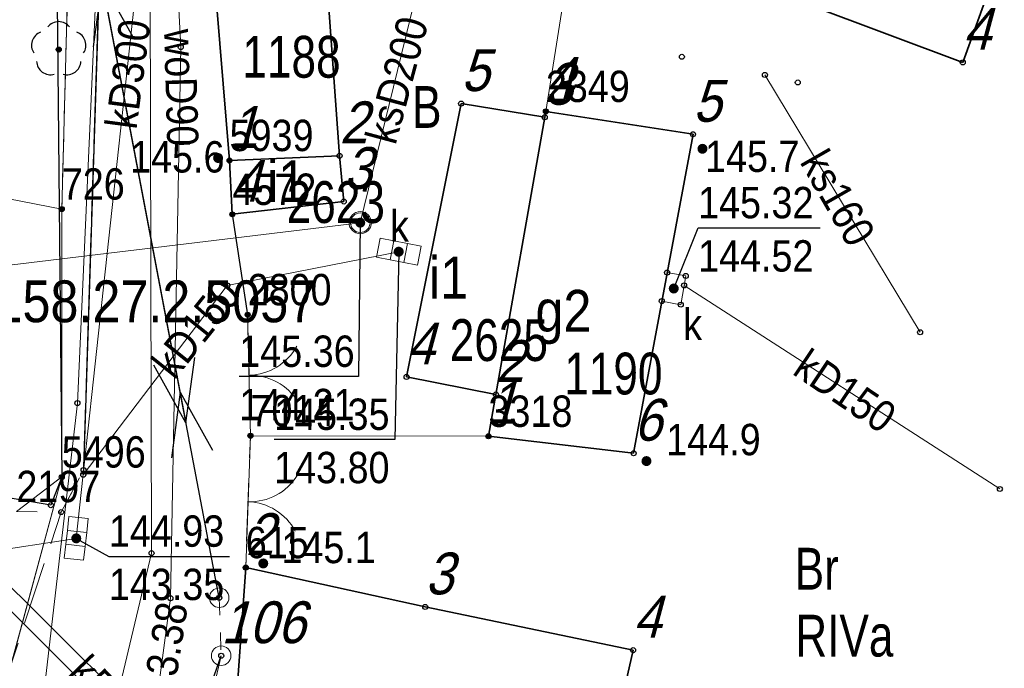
# Model space of a CAD drawing. Header units: metres. Extents: x 5548743 to 5556416, y 5707500 to 5714000.
# Tile 192 of 244: x 5554547 to 5554582, y 5710357 to 5710380. Entities that reach past the tile are written whole.
import ezdxf
from ezdxf.enums import TextEntityAlignment as Align

# ---------------------------------------------------------------- set-up
doc = ezdxf.new("R2010")
doc.units = ezdxf.units.M
for name, pattern in [('1.5_0.75', [2.25, 1.5, -0.75]), ('2.25_0.75', [3, 2.25, -0.75]), ('219-1000', [0]), ('otob_1000', [0]), ('suep_nn_1000', [0]), ('supp_1000', [1.25, 0.625, -0.625])]:
    doc.linetypes.add(name, pattern=pattern)
doc.layers.get('0').update_dxf_attribs({"color": 2, "lineweight": 5})
doc.styles.get("Standard").update_dxf_attribs({"font": 'Working1250', "width": 0.75})
doc.linetypes.add('902-1000', pattern='A,5,0,[1,ksztalty.shx,S=1,R=0,X=0,Y=0],5', length=10)

# ---------------------------------------------------------------- blocks, each defined once
blk = doc.blocks.new('PUNKTBUD')
at = {"color": 0}
blk.add_circle((0, 0), 0.09, dxfattribs=at)
blk = doc.blocks.new('203')
at = {"linetype": 'Continuous', "lineweight": 0}
h = blk.add_hatch(color=0, dxfattribs=at)
edge = h.paths.add_edge_path()
edge.add_arc((0, 0), 0.09, 0, 360)
blk = doc.blocks.new('PW01')
at = {"linetype": 'Continuous', "lineweight": 13}
h = blk.add_hatch(color=0, dxfattribs=at)
edge = h.paths.add_edge_path()
edge.add_arc((0, 0), 0.18, 0, 360)
blk = doc.blocks.new('SUEP1')
at = {"color": 0, "linetype": 'Continuous'}
for p, q in [((7.5, 0), (5.25, 0.75)), ((22.5, 0), (20.25, 0.75)), ((0, 0), (7.5, 0)), ((7.5, 0), (5.25, -0.75)), ((7.5, 0), (22.5, 0)), ((22.5, 0), (20.25, -0.75))]:
    blk.add_line(p, q, dxfattribs=at)
blk = doc.blocks.new('OP021')
at = {"linetype": 'Continuous', "lineweight": 13}
h = blk.add_hatch(color=0, dxfattribs=at)
edge = h.paths.add_edge_path()
edge.add_arc((0, 0), 0.1, 0, 360)
at = {"color": 0, "linetype": 'Continuous', "lineweight": -3}
for centre, start, end in [((0, 0.5), 38.316, 141.684), ((-0.476, 0.154), 110.388, 213.756), ((0.476, 0.154), 326.244, 69.612), ((-0.294, -0.404), 182.272, 285.64), ((0.294, -0.404), 254.36, 357.728), ((0.294, -0.404), 254.36, 357.728)]:
    blk.add_arc(centre, 0.5, start, end, dxfattribs=at)
blk = doc.blocks.new('US22')
at = {"color": 0, "linetype": 'Continuous', "lineweight": 0}
blk.add_circle((0, 0), 0.4, dxfattribs=at)
blk = doc.blocks.new('US15')
at = {"color": 0, "linetype": 'Continuous', "lineweight": 13}
blk.add_circle((0, 0), 0.35, dxfattribs=at)
blk = doc.blocks.new('US05')
at = {"color": 0, "linetype": 'Continuous', "lineweight": 13}
for p, q in [((-0.75, -0.35), (-0.75, 0.35)), ((-0.75, 0.35), (-0.25, 0.35)), ((-0.25, -0.35), (-0.25, 0.35)), ((-0.25, 0.35), (0.25, 0.35)), ((0.25, -0.35), (0.25, 0.35)), ((0.25, 0.35), (0.75, 0.35)), ((0.75, -0.35), (0.75, 0.35)), ((-0.75, -0.35), (-0.25, -0.35)), ((-0.25, -0.35), (0.25, -0.35)), ((0.25, -0.35), (0.75, -0.35))]:
    blk.add_line(p, q, dxfattribs=at)
blk = doc.blocks.new('SM05')
at = {"color": 0, "linetype": 'Continuous', "lineweight": 13}
blk.add_circle((0, 0), 0.35, dxfattribs=at)
blk = doc.blocks.new('OK02')
at = {"color": 0, "linetype": 'Continuous', "lineweight": 0}
for centre, start, end in [((-2, 0), 0, 60), ((2, 0), 120, 180)]:
    blk.add_arc(centre, 2, start, end, dxfattribs=at)
blk = doc.blocks.new('PIKIETAW1891')
at = {"color": 0}
blk.add_circle((0, 0), 0.09, dxfattribs=at)

msp = doc.modelspace()

# ---------------------------------------------------------------- linework, layer by layer
at = {"layer": '217-kontur klasyfikacyjny', "color": 3, "linetype": 'CONTINUOUS', "lineweight": 18, "flags": 128}
for points in [[(5554566.96, 5710383.85), (5554565.86, 5710376.9)], [(5554565.86, 5710376.9), (5554563.8, 5710365.25)], [(5554548.49, 5710373.4), (5554532.42, 5710376.53)], [(5554548.49, 5710363.79), (5554548.49, 5710373.4)], [(5554555.26, 5710365.27), (5554555.09, 5710360.54)], [(5554563.8, 5710365.25), (5554555.26, 5710365.27)], [(5554546.86, 5710362.55), (5554548.49, 5710363.79)], [(5554555.09, 5710360.54), (5554554.69, 5710354.84)]]:
    msp.add_lwpolyline(points, dxfattribs=at)
at = {"layer": '218-kontur użytku gruntowego', "color": 3, "linetype": 'CONTINUOUS', "lineweight": 18, "flags": 128}
for points in [[(5554553.36, 5710389.04), (5554554.51, 5710375.14)], [(5554554.51, 5710375.14), (5554553.36, 5710389.04)], [(5554548.88, 5710388.04), (5554548.49, 5710373.4)], [(5554548.49, 5710373.4), (5554548.88, 5710388.04)], [(5554565.86, 5710376.9), (5554566.96, 5710383.85)], [(5554566.96, 5710383.85), (5554565.86, 5710376.9)], [(5554563.8, 5710365.25), (5554565.86, 5710376.9)], [(5554565.86, 5710376.9), (5554563.8, 5710365.25)], [(5554532.42, 5710376.53), (5554548.49, 5710373.4)], [(5554548.49, 5710373.4), (5554532.42, 5710376.53)], [(5554554.51, 5710375.14), (5554554.61, 5710373.21)], [(5554554.61, 5710373.21), (5554554.51, 5710375.14)], [(5554548.49, 5710373.4), (5554548.49, 5710363.79)], [(5554548.49, 5710363.79), (5554548.49, 5710373.4)], [(5554554.61, 5710373.21), (5554555.16, 5710369.61)], [(5554555.16, 5710369.61), (5554554.61, 5710373.21)], [(5554555.16, 5710369.61), (5554555.26, 5710365.27)], [(5554555.26, 5710365.27), (5554555.16, 5710369.61)], [(5554555.09, 5710360.54), (5554555.26, 5710365.27)], [(5554555.26, 5710365.27), (5554555.09, 5710360.54)], [(5554555.26, 5710365.27), (5554563.8, 5710365.25)], [(5554563.8, 5710365.25), (5554555.26, 5710365.27)], [(5554548.49, 5710363.79), (5554546.66, 5710357.04)], [(5554546.66, 5710357.04), (5554548.49, 5710363.79)], [(5554546.86, 5710362.55), (5554548.49, 5710363.79)], [(5554548.49, 5710363.79), (5554546.86, 5710362.55)], [(5554554.69, 5710354.84), (5554555.09, 5710360.54)], [(5554555.09, 5710360.54), (5554554.69, 5710354.84)]]:
    msp.add_lwpolyline(points, dxfattribs=at)
at = {"layer": '219-działka ewidencyjna', "color": 7, "linetype": '219-1000', "lineweight": 18, "flags": 128}
for points in [[(5554553.36, 5710389.04), (5554554.51, 5710375.14)], [(5554548.88, 5710388.04), (5554548.49, 5710373.4)], [(5554566.96, 5710383.85), (5554565.86, 5710376.9)], [(5554565.86, 5710376.9), (5554563.8, 5710365.25)], [(5554554.51, 5710375.14), (5554554.61, 5710373.21)], [(5554548.49, 5710373.4), (5554548.49, 5710363.79)], [(5554554.61, 5710373.21), (5554555.16, 5710369.61)], [(5554555.16, 5710369.61), (5554555.26, 5710365.27)], [(5554555.26, 5710365.27), (5554555.09, 5710360.54)], [(5554555.26, 5710365.27), (5554563.8, 5710365.25)], [(5554548.49, 5710363.79), (5554541.97, 5710339.67)], [(5554548.49, 5710363.79), (5554546.86, 5710362.55)], [(5554555.09, 5710360.54), (5554554.69, 5710354.84)]]:
    msp.add_lwpolyline(points, dxfattribs=at)
at = {"layer": '312-budynek ewidencyjny', "color": 7, "linetype": 'CONTINUOUS', "lineweight": 35, "flags": 128}
for points in [[(5554554.51, 5710375.14), (5554553.36, 5710389.04)], [(5554557.57, 5710387.56), (5554558.46, 5710375.31)], [(5554583.81, 5710386.96), (5554580.82, 5710378.66)], [(5554580.82, 5710378.66), (5554566.96, 5710383.85)], [(5554560.86, 5710367.38), (5554562.82, 5710377.18)], [(5554562.82, 5710377.18), (5554565.82, 5710376.69)], [(5554565.82, 5710376.69), (5554565.86, 5710376.9)], [(5554565.86, 5710376.9), (5554571.14, 5710376.08)], [(5554565.82, 5710376.69), (5554564.07, 5710366.75)], [(5554564.07, 5710366.75), (5554565.82, 5710376.69)], [(5554571.14, 5710376.08), (5554569.01, 5710364.64)], [(5554558.46, 5710375.31), (5554554.51, 5710375.14)], [(5554554.51, 5710375.14), (5554558.46, 5710375.31)], [(5554554.61, 5710373.21), (5554554.51, 5710375.14)], [(5554558.46, 5710375.31), (5554558.61, 5710373.67)], [(5554558.61, 5710373.67), (5554554.61, 5710373.21)], [(5554564.07, 5710366.75), (5554560.86, 5710367.38)], [(5554563.8, 5710365.25), (5554564.07, 5710366.75)], [(5554569.01, 5710364.64), (5554563.8, 5710365.25)], [(5554554.69, 5710354.84), (5554555.09, 5710360.54)], [(5554555.09, 5710360.54), (5554561.53, 5710359.13)], [(5554561.53, 5710359.13), (5554568.99, 5710357.58)], [(5554568.99, 5710357.58), (5554566.76, 5710347.74)]]:
    msp.add_lwpolyline(points, dxfattribs=at)
at = {"layer": 'brama', "color": 7, "linetype": 'otob_1000', "lineweight": 18, "flags": 128}
for points in [[(5554555.16, 5710369.61), (5554555.26, 5710365.27)], [(5554555.26, 5710365.27), (5554555.09, 5710360.54)]]:
    msp.add_lwpolyline(points, dxfattribs=at)
at = {"layer": 'chodnik', "color": 7, "linetype": '1.5_0.75', "lineweight": 18, "flags": 128}
msp.add_lwpolyline([(5554532.08, 5710458.09), (5554531.99, 5710455.98), (5554532.25, 5710453.02), (5554532.74, 5710450.32), (5554533.44, 5710447.83), (5554534.68, 5710444.02), (5554534.99, 5710442.97), (5554536.74, 5710437), (5554542.49, 5710419.44), (5554543.85, 5710419.42), (5554545.3, 5710412.25), (5554545.96, 5710408.03), (5554547.16, 5710400.72), (5554548.24, 5710389.35), (5554548.88, 5710388.04), (5554548.49, 5710373.4), (5554548.49, 5710363.79), (5554546.86, 5710362.55), (5554548.47, 5710362.53), (5554549.27, 5710364.04), (5554549.91, 5710384.1), (5554549.03, 5710396.04), (5554548.86, 5710400.12), (5554547.7, 5710407.21), (5554544.82, 5710418.32), (5554537.56, 5710440.95), (5554534.1, 5710451.79), (5554533.79, 5710454.43), (5554533.73, 5710456.95), (5554534.22, 5710459.49), (5554534.96, 5710461.83), (5554535.76, 5710463.83), (5554541.56, 5710472.31), (5554556.37, 5710493.43), (5554560.68, 5710499.75), (5554564.07, 5710505.16), (5554565.93, 5710508.46), (5554566.9, 5710511.15), (5554567.37, 5710514.62), (5554567.26, 5710517.18), (5554566.47, 5710521.33), (5554565.49, 5710527.79), (5554564.19, 5710535.17), (5554562.95, 5710534.86), (5554565.38, 5710516.26), (5554565.73, 5710512.79), (5554554.2, 5710495.49), (5554548.36, 5710486.71), (5554541.04, 5710475.72), (5554533.88, 5710464.98), (5554532.8, 5710460.85)], close=True, dxfattribs=at)
at = {"layer": 'jezdnia', "color": 7, "linetype": '2.25_0.75', "lineweight": 18, "flags": 128}
msp.add_lwpolyline([(5554551.3, 5710418.13), (5554549.98, 5710420.22), (5554548.84, 5710422.52), (5554547.82, 5710425.26), (5554542.83, 5710440.47), (5554539.3, 5710451.3), (5554538.98, 5710452.88), (5554538.81, 5710454.33), (5554538.78, 5710455.82), (5554538.83, 5710457.11), (5554539.02, 5710458.29), (5554539.34, 5710459.33), (5554539.66, 5710460.14), (5554541.17, 5710462.9), (5554552.76, 5710479.69), (5554556.79, 5710485.31), (5554558.14, 5710486.87), (5554558.97, 5710487.29), (5554559.37, 5710487.15), (5554565.63, 5710494.72), (5554565.86, 5710495.64), (5554566.47, 5710496.99), (5554567.87, 5710498.31), (5554569.79, 5710499.44), (5554572.85, 5710500.21), (5554575.38, 5710500.73), (5554574.25, 5710505.45), (5554573.34, 5710505.71), (5554570.77, 5710523.5), (5554568.76, 5710534.51), (5554564.19, 5710535.17), (5554565.49, 5710527.79), (5554566.47, 5710521.33), (5554567.26, 5710517.18), (5554567.37, 5710514.62), (5554566.9, 5710511.15), (5554565.93, 5710508.46), (5554564.07, 5710505.16), (5554560.68, 5710499.75), (5554556.37, 5710493.43), (5554541.56, 5710472.31), (5554535.76, 5710463.83), (5554534.96, 5710461.83), (5554534.22, 5710459.49), (5554533.73, 5710456.95), (5554533.79, 5710454.43), (5554534.1, 5710451.79), (5554537.56, 5710440.95), (5554544.82, 5710418.32), (5554547.7, 5710407.21), (5554548.86, 5710400.12), (5554549.03, 5710396.04), (5554549.91, 5710384.1), (5554549.27, 5710364.04), (5554548.47, 5710362.53), (5554546.66, 5710357.04), (5554545.52, 5710347.27), (5554542.56, 5710337.71), (5554542.69, 5710336.23), (5554533.94, 5710305.94), (5554531.54, 5710294.25), (5554530.7, 5710289.26), (5554530.26, 5710286.71), (5554529.57, 5710282.69), (5554528.95, 5710279.05), (5554532.95, 5710279.32), (5554535.67, 5710286.43), (5554537.54, 5710291.34), (5554539.14, 5710298.49), (5554547.63, 5710334.83), (5554552.61, 5710352.25), (5554552.39, 5710352.3), (5554553.82, 5710353.87), (5554554.69, 5710354.84), (5554555.09, 5710360.54), (5554555.26, 5710365.27), (5554555.16, 5710369.61), (5554554.61, 5710373.21), (5554554.51, 5710375.14), (5554553.36, 5710389.04), (5554553.08, 5710390.19), (5554555.58, 5710397.68), (5554555.95, 5710398.1), (5554556.41, 5710398.2), (5554557.28, 5710397.88), (5554557.96, 5710398.35), (5554560.1, 5710406.11), (5554560.9, 5710407.26), (5554556.85, 5710411.07), (5554555.48, 5710412.59), (5554553.88, 5710414.46), (5554552.49, 5710416.32)], close=True, dxfattribs=at)
at = {"layer": 'krawężnik', "color": 7, "linetype": 'CONTINUOUS', "lineweight": 25, "flags": 128}
msp.add_lwpolyline([(5554564.19, 5710535.17), (5554565.49, 5710527.79), (5554566.47, 5710521.33), (5554567.26, 5710517.18), (5554567.37, 5710514.62), (5554566.9, 5710511.15), (5554565.93, 5710508.46), (5554564.07, 5710505.16), (5554560.68, 5710499.75), (5554556.37, 5710493.43), (5554541.56, 5710472.31), (5554535.76, 5710463.83), (5554534.96, 5710461.83), (5554534.22, 5710459.49), (5554533.73, 5710456.95), (5554533.79, 5710454.43), (5554534.1, 5710451.79), (5554537.56, 5710440.95), (5554544.82, 5710418.32), (5554547.7, 5710407.21), (5554548.86, 5710400.12), (5554549.03, 5710396.04), (5554549.91, 5710384.1), (5554549.27, 5710364.04)], dxfattribs=at)
at = {"layer": 'obudowa ochronna przewodu', "color": 7, "linetype": 'CONTINUOUS', "lineweight": 25, "flags": 128}
msp.add_lwpolyline([(5554551.82, 5710352.62), (5554552.96, 5710353.83), (5554554.21, 5710357.38)], dxfattribs=at)
at = {"layer": 'ogrodzenie trwałe', "color": 7, "linetype": '902-1000', "lineweight": 25, "flags": 128}
for points in [[(5554548.24, 5710389.35), (5554548.49, 5710363.79), (5554548.1, 5710362.78)], [(5554548.1, 5710362.78), (5554544, 5710363.49), (5554536.47, 5710365.79), (5554525.04, 5710370.41), (5554500.22, 5710380.98)], [(5554554.61, 5710373.21), (5554555.16, 5710369.61)]]:
    msp.add_lwpolyline(points, dxfattribs=at)
at = {"layer": 'przewód elektroenergetyczny niskiego napięcia', "color": 1, "linetype": 'suep_nn_1000', "lineweight": 18, "flags": 128}
for points in [[(5554548.74, 5710387.83), (5554554.14, 5710359.46)], [(5554554.14, 5710359.46), (5554548.74, 5710387.83)]]:
    msp.add_lwpolyline(points, dxfattribs=at)
at = {"layer": 'przewód elektroenergetyczny podziemny', "color": 1, "linetype": 'CONTINUOUS', "lineweight": 18, "flags": 128}
for points in [[(5554532.31, 5710173.8), (5554536.8, 5710175.4), (5554531.75, 5710199.63), (5554526.19, 5710224.97), (5554526.96, 5710240.62), (5554529.31, 5710251.05), (5554529.08, 5710254.91), (5554530.73, 5710261.58), (5554530.09, 5710262.95), (5554533.86, 5710279.71), (5554535.83, 5710289.52), (5554547.13, 5710336.31), (5554547.99, 5710336.82), (5554551.82, 5710352.62), (5554552.96, 5710353.83), (5554554.21, 5710357.38)], [(5554554.21, 5710357.38), (5554552.96, 5710352.11), (5554561.64, 5710346.37), (5554558.8, 5710343.01), (5554565.08, 5710336.84), (5554562.57, 5710327.28)]]:
    msp.add_lwpolyline(points, dxfattribs=at)
at = {"layer": 'przewód kanalizacyjny', "color": 34, "linetype": 'CONTINUOUS', "lineweight": 18, "flags": 128}
for points in [[(5554561.69, 5710324.6), (5554544.81, 5710332.13), (5554551.71, 5710361.06), (5554551.6, 5710406.67), (5554551.93, 5710415.84), (5554549.2, 5710419.88), (5554546.3, 5710426.31), (5554538.97, 5710448.84), (5554537.61, 5710454.97), (5554538.41, 5710460.89), (5554567.62, 5710502.25), (5554571.02, 5710502.86)], [(5554554.21, 5710409.41), (5554549.01, 5710361.59)], [(5554559.2, 5710372.91), (5554562.33, 5710385.7)], [(5554579.29, 5710368.98), (5554573.72, 5710378.21)], [(5554535.5, 5710370.05), (5554559.2, 5710372.91)], [(5554549.26, 5710363.87), (5554554.43, 5710370.66), (5554560.58, 5710371.87)], [(5554582.15, 5710363.36), (5554570.82, 5710370.66)], [(5554549.01, 5710361.59), (5554545.71, 5710361.08)]]:
    msp.add_lwpolyline(points, dxfattribs=at)
msp.add_lwpolyline([(5554545.23, 5710360.4), (5554545.66, 5710360.83), (5554553.26, 5710353.28), (5554552.83, 5710352.85)], close=True, dxfattribs=at)
at = {"layer": 'przewód telekomunikacyjny podziemny', "color": 30, "linetype": 'CONTINUOUS', "lineweight": 18, "flags": 128}
msp.add_lwpolyline([(5554520.13, 5710253.53), (5554524.3, 5710262.27), (5554532.39, 5710294.37), (5554536.3, 5710309.12), (5554545.37, 5710340), (5554546.93, 5710348.09), (5554549.05, 5710366.44), (5554549.89, 5710385.09), (5554549.48, 5710399.33), (5554545.52, 5710418.85), (5554531.76, 5710444.54)], dxfattribs=at)
at = {"layer": 'przewód wodociągowy', "color": 5, "linetype": 'CONTINUOUS', "lineweight": 18, "flags": 128}
msp.add_lwpolyline([(5554550.18, 5710347.08), (5554551.57, 5710353.3), (5554552.39, 5710359.44), (5554552.76, 5710379.21), (5554552.52, 5710383.77), (5554552.9, 5710389.05), (5554555.19, 5710401.39)], dxfattribs=at)
at = {"layer": 'rzedna-Atr2', "color": 7, "flags": 128}
for points in [[(5554559.2, 5710372.91), (5554559.14, 5710367.39), (5554554.857, 5710367.39)], [(5554570.45, 5710370.55), (5554571.32, 5710372.72), (5554575.698, 5710372.72)], [(5554560.58, 5710371.87), (5554560.44, 5710365.13), (5554556.109, 5710365.13)], [(5554549.01, 5710361.59), (5554550.18, 5710360.94), (5554554.511, 5710360.94)]]:
    msp.add_lwpolyline(points, dxfattribs=at)
at = {"layer": 'słup przewodów napowietrznych', "color": 7, "linetype": 'supp_1000', "lineweight": 18, "flags": 128}
msp.add_lwpolyline([(5554554.14, 5710359.46), (5554554.21, 5710357.38)], dxfattribs=at)
at = {"layer": 'właz do komory lub kanału', "color": 7, "linetype": 'CONTINUOUS', "lineweight": 18, "flags": 128}
msp.add_lwpolyline([(5554570.21, 5710371.12), (5554570.88, 5710371), (5554570.7, 5710369.97), (5554570.02, 5710370.1)], close=True, dxfattribs=at)

# ---------------------------------------------------------------- block references
at = {"layer": '203-punkt graniczny', "color": 7, "linetype": 'CONTINUOUS', "lineweight": 18}
for p in [(5554565.86, 5710376.9), (5554554.51, 5710375.14), (5554548.49, 5710373.4), (5554554.61, 5710373.21), (5554555.16, 5710369.61), (5554555.26, 5710365.27), (5554563.8, 5710365.25), (5554548.49, 5710363.79), (5554555.09, 5710360.54)]:
    msp.add_blockref('203', p, dxfattribs=at)
at = {"layer": 'brama', "color": 7, "linetype": 'CONTINUOUS', "lineweight": 18}
for p, rotation in [((5554555.21, 5710367.44), 271.32), ((5554555.175, 5710362.905), 267.942)]:
    msp.add_blockref('OK02', p, dxfattribs=dict(at, rotation=rotation))
at = {"layer": 'drzewo liściaste', "color": 94, "linetype": 'CONTINUOUS', "lineweight": 18}
msp.add_blockref('OP021', (5554548.38, 5710379.12), dxfattribs=at)
at = {"layer": 'kratka ściekowa', "color": 34, "linetype": 'CONTINUOUS', "lineweight": 18}
for p, rotation in [((5554560.58, 5710371.87), 349.089), ((5554549.01, 5710361.59), 83.659)]:
    msp.add_blockref('US05', p, dxfattribs=dict(at, rotation=rotation))
at = {"layer": 'pikieta naturalna', "color": 7, "linetype": 'CONTINUOUS', "lineweight": 13}
for p in [(5554571.48, 5710375.56), (5554554.1, 5710375.23), (5554569.47, 5710364.36), (5554555.72, 5710360.69)]:
    msp.add_blockref('PW01', p, dxfattribs=at)
at = {"layer": 'przewód elektroenergetyczny niskiego napięcia', "color": 1, "linetype": 'CONTINUOUS', "lineweight": 18}
for p, rotation in [((5554548.74, 5710387.83), 280.777), ((5554554.14, 5710359.46), 100.777)]:
    msp.add_blockref('SUEP1', p, dxfattribs=dict(at, rotation=rotation))
at = {"layer": 'Punkt budynku', "color": 5, "linetype": 'CONTINUOUS', "lineweight": 13}
for p in [(5554570.74, 5710378.86), (5554580.82, 5710378.66), (5554574.9, 5710377.94), (5554562.82, 5710377.18), (5554565.86, 5710376.9), (5554565.82, 5710376.69), (5554571.14, 5710376.08), (5554554.51, 5710375.14), (5554558.46, 5710375.31), (5554558.61, 5710373.67), (5554554.61, 5710373.21), (5554560.86, 5710367.38), (5554564.07, 5710366.75), (5554563.8, 5710365.25), (5554569.01, 5710364.64), (5554555.09, 5710360.54), (5554561.53, 5710359.13), (5554568.99, 5710357.58)]:
    msp.add_blockref('PUNKTBUD', p, dxfattribs=at)
at = {"layer": 'Punkt roboczy BDOT GESUT K1', "color": 6, "linetype": 'CONTINUOUS', "lineweight": 18}
for p in [(5554548.38, 5710379.12), (5554552.76, 5710379.21), (5554573.72, 5710378.21), (5554571.48, 5710375.56), (5554554.1, 5710375.23), (5554554.51, 5710375.14), (5554548.49, 5710373.4), (5554554.61, 5710373.21), (5554554.61, 5710373.21), (5554559.2, 5710372.91), (5554559.2, 5710372.91), (5554559.2, 5710372.91), (5554559.2, 5710372.91), (5554560.58, 5710371.87), (5554560.58, 5710371.87), (5554570.21, 5710371.12), (5554570.88, 5710371), (5554554.43, 5710370.66), (5554570.82, 5710370.66), (5554570.02, 5710370.1), (5554570.7, 5710369.97), (5554555.16, 5710369.61), (5554555.16, 5710369.61), (5554555.16, 5710369.61), (5554579.29, 5710368.98), (5554549.05, 5710366.44), (5554555.26, 5710365.27), (5554555.26, 5710365.27), (5554555.26, 5710365.27), (5554569.47, 5710364.36), (5554548.49, 5710363.79), (5554548.49, 5710363.79), (5554549.26, 5710363.87), (5554549.27, 5710364.04), (5554549.27, 5710364.04), (5554549.27, 5710364.04), (5554582.15, 5710363.36), (5554548.1, 5710362.78), (5554548.1, 5710362.78), (5554548.47, 5710362.53), (5554548.47, 5710362.53), (5554549.01, 5710361.59), (5554549.01, 5710361.59), (5554549.01, 5710361.59), (5554551.71, 5710361.06), (5554555.72, 5710360.69), (5554555.09, 5710360.54), (5554555.09, 5710360.54), (5554552.39, 5710359.44), (5554554.14, 5710359.46), (5554554.14, 5710359.46), (5554554.21, 5710357.38), (5554554.21, 5710357.38), (5554554.21, 5710357.38), (5554554.21, 5710357.38)]:
    msp.add_blockref('PIKIETAW1891', p, dxfattribs=at)
at = {"layer": 'rzedna', "color": 34, "linetype": 'CONTINUOUS', "lineweight": 18}
for p in [(5554559.2, 5710372.91), (5554570.45, 5710370.55)]:
    msp.add_blockref('PW01', p, dxfattribs=at)
for p, rotation in [((5554560.58, 5710371.87), 349.089), ((5554549.01, 5710361.59), 83.659)]:
    msp.add_blockref('PW01', p, dxfattribs=dict(at, rotation=rotation))
at = {"layer": 'studnia kanalizacyjna', "color": 34, "linetype": 'CONTINUOUS', "lineweight": 18}
msp.add_blockref('US15', (5554559.2, 5710372.91), dxfattribs=at)
at = {"layer": 'słup przewodów napowietrznych', "color": 7, "linetype": 'CONTINUOUS', "lineweight": 18}
for p in [(5554554.14, 5710359.46), (5554554.21, 5710357.38)]:
    msp.add_blockref('SM05', p, dxfattribs=at)
at = {"layer": 'właz do komory lub kanału - okrągły', "color": 7, "linetype": 'CONTINUOUS', "lineweight": 18}
msp.add_blockref('US22', (5554559.2, 5710372.91), dxfattribs=at)

# ---------------------------------------------------------------- texts
at = {"layer": '203-punkt graniczny-Atr103', "color": 7, "width": 0.9}
for s, p in [('2349', (5554565.86, 5710376.9)), ('2349', (5554565.86, 5710376.9)), ('5939', (5554554.51, 5710375.14)), ('5939', (5554554.51, 5710375.14)), ('726', (5554548.49, 5710373.4)), ('726', (5554548.49, 5710373.4)), ('4572', (5554554.61, 5710373.21)), ('4572', (5554554.61, 5710373.21)), ('2800', (5554555.16, 5710369.61)), ('2800', (5554555.16, 5710369.61)), ('7014', (5554555.26, 5710365.27)), ('7014', (5554555.26, 5710365.27)), ('3318', (5554563.8, 5710365.25)), ('3318', (5554563.8, 5710365.25)), ('5496', (5554548.49, 5710363.79)), ('5496', (5554548.49, 5710363.79)), ('2197', (5554546.86, 5710362.55)), ('2197', (5554546.86, 5710362.55)), ('615', (5554555.09, 5710360.54)), ('615', (5554555.09, 5710360.54))]:
    msp.add_text(s, height=1.125, dxfattribs=at).set_placement(p, align=Align.BOTTOM_LEFT)
at = {"layer": '209-oznaczenie konturu klasyfikacyjnego', "color": 3, "linetype": 'CONTINUOUS', "lineweight": 18, "width": 0.79}
msp.add_text('RIVa', height=1.5, dxfattribs=at).set_placement((5554574.81, 5710358.85), align=Align.TOP_LEFT)
at = {"layer": '210-oznaczenie konturu użytku gruntowego', "color": 3, "linetype": 'CONTINUOUS', "lineweight": 18, "width": 0.79}
for s, p in [('B', (5554561.06, 5710376.31)), ('Br', (5554574.79, 5710359.75))]:
    msp.add_text(s, height=1.5, dxfattribs=at).set_placement(p)
at = {"layer": '312-oznaczenie budynku ewidencyjnego', "color": 7, "linetype": 'CONTINUOUS', "lineweight": 18, "width": 0.79}
for s, p in [('1188', (5554554.97, 5710379.61)), ('2623', (5554556.56, 5710374.4)), ('2625', (5554562.41, 5710369.45)), ('1190', (5554566.52, 5710368.25))]:
    msp.add_text(s, height=1.5, dxfattribs=at).set_placement(p, align=Align.TOP_LEFT)
at = {"layer": '312-oznaczenie budynku ewidencyjnego-Atr117', "color": 7, "width": 0.9}
for s, p in [('i1', (5554556.56, 5710374.4)), ('i1', (5554562.37, 5710370.94)), ('g2', (5554566.49, 5710369.75))]:
    msp.add_text(s, height=1.5, dxfattribs=at).set_placement(p, align=Align.MIDDLE_CENTER)
at = {"layer": 'pikieta naturalna-Atr2', "color": 7, "width": 0.9}
for s, p in [('145.6', (5554550.94, 5710374.71)), ('145.7', (5554571.57, 5710374.73)), ('144.9', (5554570.18, 5710364.57)), ('145.1', (5554556.37, 5710360.7))]:
    msp.add_text(s, height=1.125, dxfattribs=at).set_placement(p)
at = {"layer": 'przewód kanalizacyjny-Atr1', "color": 34, "width": 0.9}
for s, rotation, p in [('kD300', 82.486, (5554550.61, 5710376.3)), ('ksD200', 74.93, (5554559.92, 5710375.81)), ('ks160', 299.82, (5554575.44, 5710375.37)), ('kD150', 51.371, (5554552.09, 5710367.59)), ('kD150', 325.945, (5554574.98, 5710367.97))]:
    msp.add_text(s, height=1.125, rotation=rotation, dxfattribs=at).set_placement(p, align=Align.MIDDLE_LEFT)
msp.add_text('kD600', height=1.125, rotation=313.903, dxfattribs=at).set_placement((5554548.67, 5710356.72))
at = {"layer": 'przewód wodociągowy-Atr1', "color": 5, "width": 0.9}
msp.add_text('woD90', height=1.125, rotation=271.629, dxfattribs=at).set_placement((5554552.72, 5710379.86), align=Align.MIDDLE_LEFT)
at = {"layer": 'Punkt budynku-Atr104', "color": 5, "oblique": 15, "width": 0.9}
for s, p in [('4', (5554580.82, 5710378.66)), ('5', (5554562.82, 5710377.18)), ('3', (5554565.82, 5710376.69)), ('4', (5554565.86, 5710376.9)), ('5', (5554571.14, 5710376.08)), ('2', (5554558.46, 5710375.31)), ('1', (5554554.51, 5710375.14)), ('3', (5554558.61, 5710373.67)), ('4', (5554554.61, 5710373.21)), ('4', (5554560.86, 5710367.38)), ('2', (5554564.07, 5710366.75)), ('1', (5554563.8, 5710365.25)), ('6', (5554569.01, 5710364.64)), ('2', (5554555.09, 5710360.54)), ('3', (5554561.53, 5710359.13)), ('4', (5554568.99, 5710357.58))]:
    msp.add_text(s, height=1.5, dxfattribs=at).set_placement(p, align=Align.BOTTOM_LEFT)
at = {"layer": 'Punkt roboczy BDOT GESUT K1-Atr103', "color": 6, "oblique": 15, "width": 0.9}
msp.add_text('106', height=1.5, dxfattribs=at).set_placement((5554554.21, 5710357.38), align=Align.BOTTOM_LEFT)
msp.add_text('106', height=1.5, dxfattribs=at).set_placement((5554554.21, 5710357.38), align=Align.BOTTOM_LEFT)
msp.add_text('106', height=1.5, dxfattribs=at).set_placement((5554554.21, 5710357.38), align=Align.BOTTOM_LEFT)
msp.add_text('106', height=1.5, dxfattribs=at).set_placement((5554554.21, 5710357.38), align=Align.BOTTOM_LEFT)
at = {"layer": 'rzedna-Atr2', "color": 34, "width": 0.9}
for s, p in [('145.32', (5554571.32, 5710372.731)), ('145.36', (5554554.857, 5710367.401)), ('145.35', (5554556.109, 5710365.141)), ('144.93', (5554550.18, 5710360.951))]:
    msp.add_text(s, height=1.125, dxfattribs=at).set_placement(p, align=Align.BOTTOM_LEFT)
at = {"layer": 'rzedna-Atr2', "color": 5, "width": 0.9}
msp.add_text('143.38', height=1.125, rotation=81.085, dxfattribs=at).set_placement((5554551.82, 5710355.19), align=Align.MIDDLE_LEFT)
at = {"layer": 'rzedna-Atr3', "color": 34, "width": 0.9}
for s, p in [('144.52', (5554571.32, 5710370.819)), ('144.21', (5554554.857, 5710365.489)), ('143.80', (5554556.109, 5710363.229)), ('143.35', (5554550.18, 5710359.039))]:
    msp.add_text(s, height=1.125, dxfattribs=at).set_placement(p, align=Align.BOTTOM_LEFT)
at = {"layer": 'Szczegółowa osnowa geodezyjna wysokościowa-Atr103', "color": 7, "width": 0.9}
msp.add_text('5.158.27.2.5057', height=1.5, dxfattribs=at).set_placement((5554544.57, 5710368.89), align=Align.BOTTOM_LEFT)
at = {"layer": 'właz do komory lub kanału - okrągły-Atr17', "color": 7, "width": 0.9}
msp.add_text('k', height=1.125, dxfattribs=at).set_placement((5554560.27, 5710372.23))
at = {"layer": 'właz do komory lub kanału-Atr17', "color": 7, "width": 0.9}
msp.add_text('k', height=1.125, dxfattribs=at).set_placement((5554570.79, 5710368.7))

doc.saveas('drawing.dxf')
